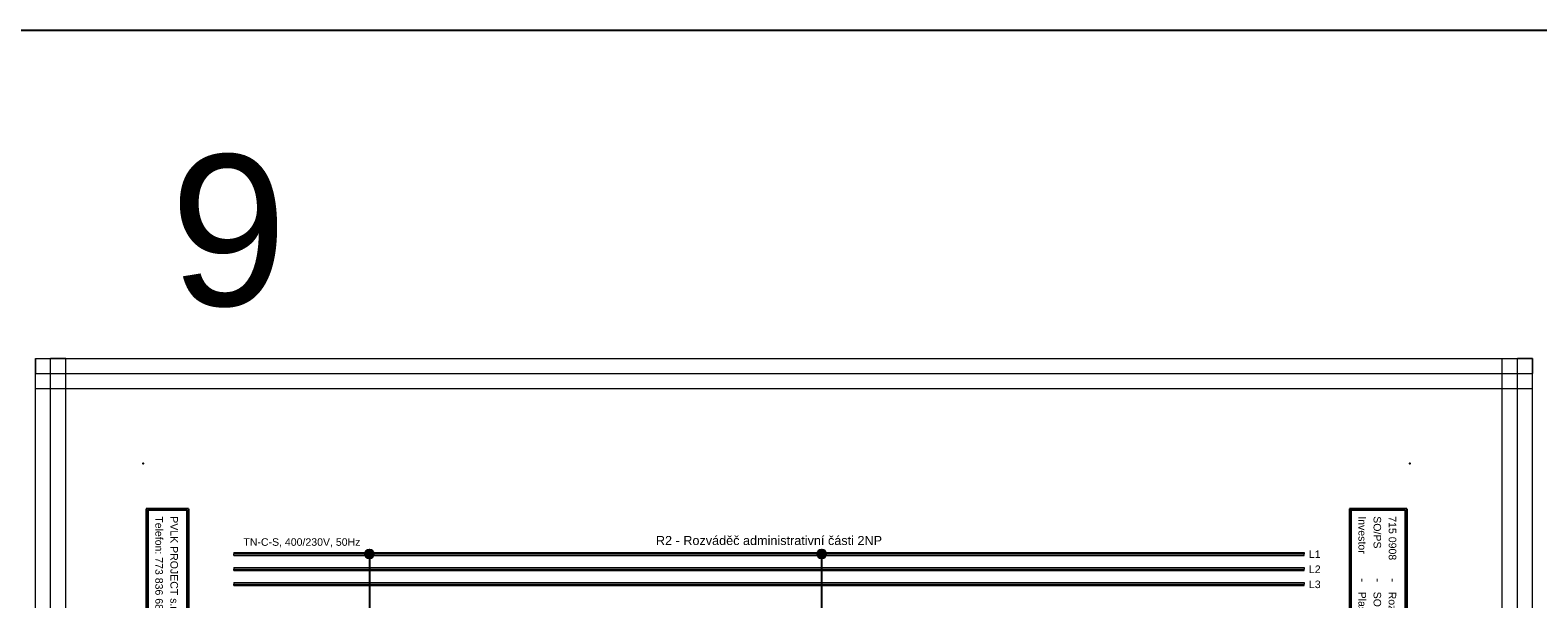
# Model space of a CAD drawing. Extents: x -9495 to -1492, y 3269 to 3834.
# Tile 26 of 44: x -5275 to -4775, y 3645 to 3834. Entities that reach past the tile are written whole.
import ezdxf
from ezdxf.enums import TextEntityAlignment as Align

# ---------------------------------------------------------------- set-up
doc = ezdxf.new("R2010")
doc.units = 0
doc.header["$MEASUREMENT"] = 0
for name, color, linetype in [('1-KRESBA', 7, 'Continuous'), ('__10-Popisy', 220, 'Continuous'), ('__Bílá', 7, 'Continuous'), ('__Oranžová', 30, 'Continuous'), ('__Vínová 220', 220, 'Continuous')]:
    doc.layers.add(name, color=color, linetype=linetype)
doc.styles.add('Arial', font='arial.ttf')

# ---------------------------------------------------------------- blocks, each defined once
blk = doc.blocks.new('BLK_Razítko_malé_pro_rozváděče')
at = {"layer": '__Bílá'}
for p, q in [((15, -1), (15, -20)), ((15, -1), (294, -1)), ((15.5, -1.5), (15.5, -19.5)), ((15.5, -1.5), (184.5, -1.5)), ((184.5, -1.5), (184.5, -19.5)), ((185, -1.5), (185, -19.5)), ((185, -1.5), (293.5, -1.5)), ((293.5, -19.5), (293.5, -1.5)), ((294, -20), (294, -1)), ((15, -20), (294, -20)), ((15.5, -19.5), (184.5, -19.5)), ((185, -19.5), (293.5, -19.5)), ((15, -405), (15, -419)), ((15, -405), (294, -405)), ((294, -405), (294, -419)), ((15.5, -405.5), (15.5, -418.5)), ((15.5, -405.5), (194.5, -405.5)), ((194.5, -405.5), (194.5, -418.5)), ((195, -405.5), (195, -418.5)), ((195, -405.5), (293.5, -405.5)), ((293.5, -405.5), (293.5, -418.5)), ((15, -419), (294, -419)), ((15.5, -418.5), (194.5, -418.5)), ((195, -418.5), (293.5, -418.5))]:
    blk.add_line(p, q, dxfattribs=at)
for p in [(0, 0), (300, 0), (0, -420), (300, -420)]:
    blk.add_point(p, dxfattribs=at)
at = {"layer": '__Bílá', "style": 'Arial'}
for s, height, p in [('Dokument', 2.5, (187, -7)), ('SO/PS', 2.5, (17.5, -12)), ('-', 3, (38, -7)), ('Vypracoval', 2.5, (187, -12)), ('-', 3, (210.5, -7)), ('Investor', 2.5, (17.5, -17)), ('-', 3, (38, -12)), ('Datum', 2.5, (187, -17)), ('-', 3, (210.5, -12)), ('-', 3, (38, -17)), ('-', 3, (210.5, -17)), ('PVLK PROJECT s.r.o. , Langrova 195/33,  787 01 Šumperk', 2.5, (17.5, -411)), ('Copyright © 2012 PVLK', 2.5, (197, -411)), ('Telefon: 773 836 685, mobil: 777 848 204, e-mail: %%Upavelka@pvlk.cz', 2.5, (17.5, -416)), ('Číslo dokumentu .....', 2.5, (197, -416))]:
    blk.add_text(s, height=height, dxfattribs=at).set_placement(p)
at = {"layer": '__Vínová 220', "char_height": 2.5, "attachment_point": 7, "style": 'Arial'}
for s, insert in [('715 0908', (17.5, -7)), ('Rozšíření výrobního areálu firmy PLASTKON PRODUCT, S.R.O.', (42.5, -7.75)), ('R2 – Hlavní rozváděč 2NP', (215, -7.75)), ('SO 02 - Novostavba skladovací haly s administrativní budovou', (42.5, -12.75)), ('Miroslav Pavelka', (215, -12.75)), ('Plastkon product, s.r.o., Hlavní 147, Mikulovice 790 84', (42.5, -17.75)), ('06/2016', (215, -17.75))]:
    blk.add_mtext(s, dxfattribs=dict(at, insert=insert))
at = {"layer": '__Vínová 220', "style": 'Arial'}
blk.add_attdef('ČÍSLO', text='', height=4, dxfattribs=at).set_placement((290, -416), align=Align.RIGHT)
blk = doc.blocks.new('L0001A02')
at = {"linetype": 'Continuous'}
h = blk.add_hatch(color=256, dxfattribs=at)
edge = h.paths.add_edge_path()
edge.add_arc((0, 0), 1.5, 0, 360)
blk.add_circle((0, 0), 1.5)

msp = doc.modelspace()

# ---------------------------------------------------------------- linework, layer by layer
at = {"layer": '1-KRESBA'}
for p, q in [((-5162.27, 3660), (-5162.27, 3640)), ((-5012.27, 3640), (-5012.27, 3660))]:
    msp.add_line(p, q, dxfattribs=at)
at = {"layer": '1-KRESBA', "color": 3}
msp.add_lwpolyline([(-9494.98, 3833.62), (-1491.97, 3833.62), (-1491.97, 3268.56), (-9494.98, 3268.56)], close=True, dxfattribs=at)
at = {"layer": '__Oranžová', "lineweight": 0}
for p, q in [((-5207.27, 3660.5), (-5207.27, 3660)), ((-5207.27, 3660.5), (-4852.27, 3660.5)), ((-5207.27, 3659.5), (-5207.27, 3660)), ((-5207.27, 3660), (-4852.27, 3660)), ((-4852.27, 3660.5), (-4852.27, 3660)), ((-4852.27, 3659.5), (-4852.27, 3660)), ((-5207.27, 3659.5), (-4852.27, 3659.5)), ((-5207.27, 3655.5), (-5207.27, 3655)), ((-5207.27, 3655.5), (-4852.27, 3655.5)), ((-5207.27, 3654.5), (-5207.27, 3655)), ((-5207.27, 3655), (-4852.27, 3655)), ((-4852.27, 3655.5), (-4852.27, 3655)), ((-4852.27, 3654.5), (-4852.27, 3655)), ((-5207.27, 3654.5), (-4852.27, 3654.5)), ((-5207.27, 3650.5), (-5207.27, 3650)), ((-5207.27, 3650.5), (-4852.27, 3650.5)), ((-5207.27, 3649.5), (-5207.27, 3650)), ((-5207.27, 3650), (-4852.27, 3650)), ((-4852.27, 3650.5), (-4852.27, 3650)), ((-4852.27, 3649.5), (-4852.27, 3650)), ((-5207.27, 3649.5), (-4852.27, 3649.5))]:
    msp.add_line(p, q, dxfattribs=at)
at = {"layer": '__Vínová 220', "lineweight": 0}
for p, q in [((-5272.99, 3724.82), (-5272.99, 3719.82)), ((-5272.99, 3724.82), (-4776.58, 3724.82)), ((-5272.99, 3358.74), (-5272.99, 3724.82)), ((-5272.99, 3724.82), (-5267.99, 3724.82)), ((-5267.99, 3358.74), (-5267.99, 3724.82)), ((-5262.99, 3724.82), (-5267.99, 3724.82)), ((-5262.99, 3358.74), (-5262.99, 3724.82)), ((-4786.58, 3358.74), (-4786.58, 3724.82)), ((-4786.58, 3724.82), (-4781.58, 3724.82)), ((-4781.58, 3358.74), (-4781.58, 3724.82)), ((-4776.58, 3724.82), (-4781.58, 3724.82)), ((-4776.58, 3724.82), (-4776.58, 3719.82)), ((-4776.58, 3358.74), (-4776.58, 3724.82)), ((-5272.99, 3714.82), (-5272.99, 3719.82)), ((-5272.99, 3719.82), (-4776.58, 3719.82)), ((-4776.58, 3714.82), (-4776.58, 3719.82)), ((-5272.99, 3714.82), (-4776.58, 3714.82))]:
    msp.add_line(p, q, dxfattribs=at)

# ---------------------------------------------------------------- block references
at = {"layer": '1-KRESBA', "rotation": 270}
msp.add_blockref('BLK_Razítko_malé_pro_rozváděče', (-4817.27, 3690), dxfattribs=at).add_auto_attribs({'ČÍSLO': '23.9'})
at = {"layer": '1-KRESBA'}
for p in [(-5162.27, 3660), (-5012.27, 3660)]:
    msp.add_blockref('L0001A02', p, dxfattribs=at)

# ---------------------------------------------------------------- texts
at = {"layer": '__10-Popisy', "style": 'Arial'}
msp.add_text('9', height=50, dxfattribs=at).set_placement((-5228.42, 3742.31))
at = {"layer": '__Bílá', "insert": (-5067.26, 3662.93), "char_height": 3, "attachment_point": 7, "style": 'Arial'}
msp.add_mtext('R2 - Rozváděč administrativní části 2NP', dxfattribs=at)
at = {"layer": '__Oranžová', "lineweight": 0, "style": 'Arial'}
for s, p in [('TN-C-S, 400/230V, 50Hz', (-5204.07, 3662.71)), ('L1', (-4850.7, 3658.69)), ('L2', (-4850.7, 3653.69)), ('L3', (-4850.7, 3648.69))]:
    msp.add_text(s, height=2.5, dxfattribs=at).set_placement(p)

doc.saveas('drawing.dxf')
